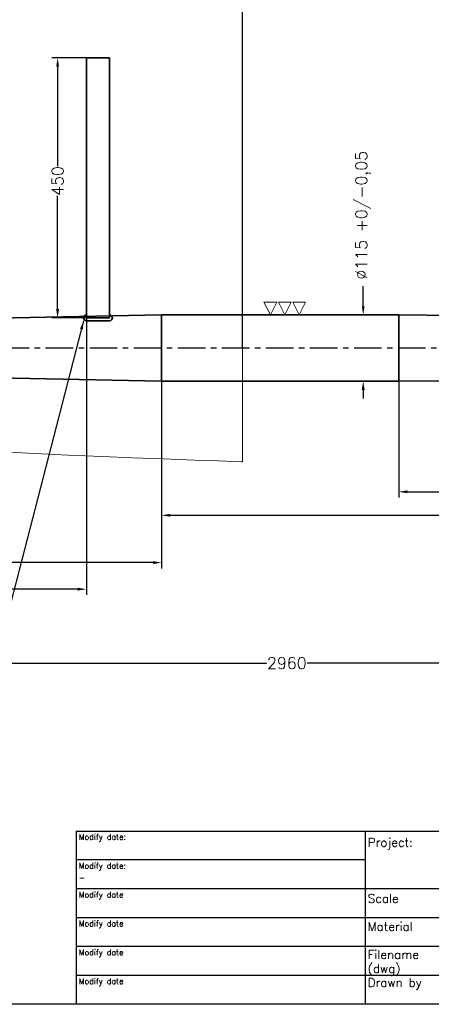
# Model space of a CAD drawing. Extents: x -3705 to 390, y -788 to 1862.
# Tile 2 of 5: x -1658 to -946, y -738 to 967. Entities that reach past the tile are written whole.
import ezdxf

# ---------------------------------------------------------------- set-up
doc = ezdxf.new("R2010")
doc.units = 0
doc.header["$LTSCALE"] = 1.5
doc.header["$PDMODE"] = 2
doc.header["$PDSIZE"] = 5
doc.linetypes.add('CENTER', pattern=[50.8, 31.75, -6.35, 6.35, -6.35])
doc.layers.get('DEFPOINTS').update_dxf_attribs({"linetype": 'CONTINUOUS'})
for name, color, linetype, lineweight in [('Blade', 1, 'CONTINUOUS', 15), ('DIMS', 7, 'CONTINUOUS', 15), ('STOCK', 5, 'CONTINUOUS', 35)]:
    doc.layers.add(name, color=color, linetype=linetype, lineweight=lineweight)
doc.layers.add('CENTER', color=9, linetype='CENTER')
doc.layers.add('RAMME', color=7, linetype='CONTINUOUS')
doc.styles.add('ROMANS', font='romans')
doc.dimstyles.new('Text 20', dxfattribs={"dimtxt": 20, "dimasz": 15, "dimexe": 10, "dimexo": 0, "dimgap": 0, "dimtad": 0, "dimdsep": 46, "dimtxsty": 'ROMANS', "dimcen": 10, "dimazin": 2, "dimtfac": 0.65, "dimtofl": 0, "dimtmove": 0, "dimatfit": 0, "dimfxl": 0, "dimtolj": 1, "dimarcsym": 0})

# ---------------------------------------------------------------- blocks, each defined once
blk = doc.blocks.new('*D9')
at = {"layer": 'DEFPOINTS', "color": 0, "transparency": 16777216}
for p in [(-2772, 368.5), (188, 139.7), (188, -147.1)]:
    blk.add_point(p, dxfattribs=at)
at = {"layer": 'DIMS', "color": 0, "lineweight": -2, "transparency": 16777216}
for p, q in [((-2772, 368.5), (-2772, -157.1)), ((188, 139.7), (188, -157.1)), ((-2757, -147.1), (-1230.7, -147.1)), ((173, -147.1), (-1160.3, -147.1))]:
    blk.add_line(p, q, dxfattribs=at)
at = {"layer": 'DIMS', "color": 0, "transparency": 16777216}
for points in [[(-2757, -144.6), (-2757, -149.6), (-2772, -147.1)], [(173, -144.6), (173, -149.6), (188, -147.1)]]:
    blk.add_solid(points, dxfattribs=at)
at = {"layer": 'DIMS', "color": 0, "transparency": 16777216, "insert": (-1195.5, -147.1), "char_height": 20, "attachment_point": 5, "style": 'ROMANS'}
blk.add_mtext('\\A1;2960', dxfattribs=at)
blk = doc.blocks.new('*D10')
at = {"layer": 'DEFPOINTS', "color": 0, "transparency": 16777216}
for p in [(188, 358.5), (-1002, 341), (-1002, 149.7)]:
    blk.add_point(p, dxfattribs=at)
at = {"layer": 'DIMS', "color": 0, "lineweight": -2, "transparency": 16777216}
for p, q in [((188, 358.5), (188, 139.7)), ((-1002, 341), (-1002, 139.7)), ((-987, 149.7), (-786.1, 149.7)), ((173, 149.7), (-718.5, 149.7))]:
    blk.add_line(p, q, dxfattribs=at)
at = {"layer": 'DIMS', "color": 0, "transparency": 16777216}
for points in [[(-987, 152.2), (-987, 147.2), (-1002, 149.7)], [(173, 152.2), (173, 147.2), (188, 149.7)]]:
    blk.add_solid(points, dxfattribs=at)
at = {"layer": 'DIMS', "color": 0, "transparency": 16777216, "insert": (-752.3, 149.7), "char_height": 20, "attachment_point": 5, "style": 'ROMANS'}
blk.add_mtext('\\A1;1190', dxfattribs=at)
blk = doc.blocks.new('SLETDREJ')
at = {"layer": 'DIMS'}
for p, q in [((-14, 22), (-36, 22)), ((-36, 22), (-25, 0)), ((-14, 22), (-25, 0)), ((-11, 22), (0, 0)), ((11, 22), (-11, 22)), ((11, 22), (0, 0)), ((14, 22), (25, 0)), ((36, 22), (14, 22)), ((36, 22), (25, 0))]:
    blk.add_line(p, q, dxfattribs=at)
blk = doc.blocks.new('*D11')
at = {"layer": 'DEFPOINTS', "color": 0, "transparency": 16777216}
for p in [(-1031.8, 456), (-1063.4, 341), (-1063.4, 341)]:
    blk.add_point(p, dxfattribs=at)
at = {"layer": 'DIMS', "color": 0, "lineweight": -2, "transparency": 16777216}
for p, q in [((-1063.4, 471), (-1063.4, 505.8)), ((-1031.8, 456), (-1073.4, 456)), ((-1063.4, 341), (-1073.4, 341)), ((-1063.4, 326), (-1063.4, 311))]:
    blk.add_line(p, q, dxfattribs=at)
at = {"layer": 'DIMS', "color": 0, "transparency": 16777216}
for points in [[(-1065.9, 471), (-1060.9, 471), (-1063.4, 456)], [(-1065.9, 326), (-1060.9, 326), (-1063.4, 341)]]:
    blk.add_solid(points, dxfattribs=at)
at = {"layer": 'DIMS', "color": 0, "transparency": 16777216, "insert": (-1063.4, 628.6), "char_height": 20, "attachment_point": 5, "rotation": 90, "style": 'ROMANS'}
blk.add_mtext('\\A1;%%C115 +0/-0,05', dxfattribs=at)
blk = doc.blocks.new('*D17')
at = {"layer": 'DEFPOINTS', "color": 0, "transparency": 16777216}
for p in [(188, 358.5), (-1412, 341), (-1412, 109)]:
    blk.add_point(p, dxfattribs=at)
at = {"layer": 'DIMS', "color": 0, "lineweight": -2, "transparency": 16777216}
for p, q in [((188, 358.5), (188, 99)), ((-1412, 341), (-1412, 99)), ((-1397, 109), (-926.8, 109)), ((173, 109), (-859.2, 109))]:
    blk.add_line(p, q, dxfattribs=at)
at = {"layer": 'DIMS', "color": 0, "transparency": 16777216}
for points in [[(-1397, 111.5), (-1397, 106.5), (-1412, 109)], [(173, 111.5), (173, 106.5), (188, 109)]]:
    blk.add_solid(points, dxfattribs=at)
at = {"layer": 'DIMS', "color": 0, "transparency": 16777216, "insert": (-893, 109), "char_height": 20, "attachment_point": 5, "style": 'ROMANS'}
blk.add_mtext('\\A1;1600', dxfattribs=at)
blk = doc.blocks.new('*D18')
at = {"layer": 'DEFPOINTS', "color": 0, "transparency": 16777216}
for p in [(-1272, 1098), (188, 438.5), (-1272, 398.5)]:
    blk.add_point(p, dxfattribs=at)
at = {"layer": 'DIMS', "color": 0, "lineweight": -2, "transparency": 16777216}
for p, q in [((-1272, 398.5), (-1272, 1108)), ((-1257, 1098), (-717.3, 1098)), ((173, 1098), (-649.7, 1098)), ((188, 438.5), (188, 1108))]:
    blk.add_line(p, q, dxfattribs=at)
at = {"layer": 'DIMS', "color": 0, "transparency": 16777216}
for points in [[(-1257, 1100.5), (-1257, 1095.5), (-1272, 1098)], [(173, 1100.5), (173, 1095.5), (188, 1098)]]:
    blk.add_solid(points, dxfattribs=at)
at = {"layer": 'DIMS', "color": 0, "transparency": 16777216, "insert": (-683.5, 1098), "char_height": 20, "attachment_point": 5, "style": 'ROMANS'}
blk.add_mtext('\\A1;1460', dxfattribs=at)
blk = doc.blocks.new('*D22')
at = {"layer": 'DEFPOINTS', "color": 0, "transparency": 16777216}
for p in [(-1502, 901), (-1592, 451), (-1502, 451)]:
    blk.add_point(p, dxfattribs=at)
at = {"layer": 'DIMS', "color": 0, "lineweight": -2, "transparency": 16777216}
for p, q in [((-1502, 901), (-1602, 901)), ((-1592, 886), (-1592, 713.7)), ((-1592, 466), (-1592, 662.3)), ((-1502, 451), (-1602, 451))]:
    blk.add_line(p, q, dxfattribs=at)
at = {"layer": 'DIMS', "color": 0, "transparency": 16777216}
for points in [[(-1594.5, 886), (-1589.5, 886), (-1592, 901)], [(-1594.5, 466), (-1589.5, 466), (-1592, 451)]]:
    blk.add_solid(points, dxfattribs=at)
at = {"layer": 'DIMS', "color": 0, "transparency": 16777216, "insert": (-1592, 688), "char_height": 20, "attachment_point": 5, "rotation": 90, "style": 'ROMANS'}
blk.add_mtext('\\A1;450', dxfattribs=at)
blk = doc.blocks.new('*D23')
at = {"layer": 'DEFPOINTS', "color": 0, "transparency": 16777216}
for p in [(-3065.4, 722.9), (-2954.1, 521.6), (-2768.5, 426), (-3131, 398.5), (340, 398.5)]:
    blk.add_point(p, dxfattribs=at)
at = {"layer": 'DIMS', "color": 0, "lineweight": -2, "transparency": 16777216}
for start, end in [(138.4928, 152.8386), (162.1614, 176.5072)]:
    blk.add_arc((-2741, 398.5), 246.1, start, end, dxfattribs=at)
at = {"layer": 'DIMS', "color": 0, "transparency": 16777216}
for points in [[(-2927.1, 563.3), (-2923.5, 559.9), (-2915, 572.5)], [(-2984.1, 413.4), (-2989.1, 413.6), (-2987.1, 398.5)]]:
    blk.add_solid(points, dxfattribs=at)
at = {"layer": 'DIMS', "color": 0, "transparency": 16777216, "insert": (-2968.4, 492.7), "char_height": 20, "attachment_point": 5, "rotation": 67.5, "style": 'ROMANS'}
blk.add_mtext('\\A1;45°', dxfattribs=at)
blk = doc.blocks.new('*D26')
at = {"layer": 'DEFPOINTS', "color": 0, "transparency": 16777216}
for p in [(-1542, 451), (-2772, 368.5), (-1542, -19)]:
    blk.add_point(p, dxfattribs=at)
at = {"layer": 'DIMS', "color": 0, "lineweight": -2, "transparency": 16777216}
for p, q in [((-1542, 451), (-1542, -29)), ((-2772, 368.5), (-2772, -29)), ((-2757, -19), (-1860.8, -19)), ((-1557, -19), (-1793.2, -19))]:
    blk.add_line(p, q, dxfattribs=at)
at = {"layer": 'DIMS', "color": 0, "transparency": 16777216}
for points in [[(-2757, -16.5), (-2757, -21.5), (-2772, -19)], [(-1557, -16.5), (-1557, -21.5), (-1542, -19)]]:
    blk.add_solid(points, dxfattribs=at)
at = {"layer": 'DIMS', "color": 0, "transparency": 16777216, "insert": (-1827, -19), "char_height": 20, "attachment_point": 5, "style": 'ROMANS'}
blk.add_mtext('\\A1;1230', dxfattribs=at)
blk = doc.blocks.new('*D27')
at = {"layer": 'DEFPOINTS', "color": 0, "transparency": 16777216}
for p in [(-2772, 368.5), (-1412, 341), (-1412, 27)]:
    blk.add_point(p, dxfattribs=at)
at = {"layer": 'DIMS', "color": 0, "lineweight": -2, "transparency": 16777216}
for p, q in [((-2772, 368.5), (-2772, 17)), ((-1412, 341), (-1412, 17)), ((-2757, 27), (-1970.8, 27)), ((-1427, 27), (-1903.2, 27))]:
    blk.add_line(p, q, dxfattribs=at)
at = {"layer": 'DIMS', "color": 0, "transparency": 16777216}
for points in [[(-2757, 29.5), (-2757, 24.5), (-2772, 27)], [(-1427, 29.5), (-1427, 24.5), (-1412, 27)]]:
    blk.add_solid(points, dxfattribs=at)
at = {"layer": 'DIMS', "color": 0, "transparency": 16777216, "insert": (-1937, 27), "char_height": 20, "attachment_point": 5, "style": 'ROMANS'}
blk.add_mtext('\\A1;1360', dxfattribs=at)
blk = doc.blocks.new('*D31')
at = {"layer": 'DEFPOINTS', "color": 0, "transparency": 16777216}
for p in [(-2772, 1101.5), (-2772, 398.5), (-1272, 398.5)]:
    blk.add_point(p, dxfattribs=at)
at = {"layer": 'DIMS', "color": 0, "lineweight": -2, "transparency": 16777216}
for p, q in [((-2772, 398.5), (-2772, 1111.5)), ((-1272, 398.5), (-1272, 1111.5)), ((-2757, 1101.5), (-2088.3, 1101.5)), ((-1287, 1101.5), (-2020.7, 1101.5))]:
    blk.add_line(p, q, dxfattribs=at)
at = {"layer": 'DIMS', "color": 0, "transparency": 16777216}
for points in [[(-2757, 1104), (-2757, 1099), (-2772, 1101.5)], [(-1287, 1104), (-1287, 1099), (-1272, 1101.5)]]:
    blk.add_solid(points, dxfattribs=at)
at = {"layer": 'DIMS', "color": 0, "transparency": 16777216, "insert": (-2054.5, 1101.5), "char_height": 20, "attachment_point": 5, "style": 'ROMANS'}
blk.add_mtext('\\A1;1500', dxfattribs=at)
blk = doc.blocks.new('HA545-blade')
at = {"layer": 'Blade'}
for p, q in [((0, 62), (0.1, 568.8)), ((0, 62), (0, -62)), ((0, -194.9), (0, -62))]:
    blk.add_line(p, q, dxfattribs=at)
blk.add_lwpolyline([(-2.1, -196.9), (-42.8, -195.4), (-83.3, -193.9), (-137, -191.9), (-190.2, -189.8), (-242.9, -187.7), (-301.5, -185.2), (-359.2, -182.6), (-415.9, -179.9)], dxfattribs=at)
blk.add_arc((-2, -194.9), 2, 268.0004, 359.9886, dxfattribs=at)

msp = doc.modelspace()

# ---------------------------------------------------------------- linework, layer by layer
at = {"layer": 'CENTER'}
msp.add_line((340, 398.5), (-3131, 398.5), dxfattribs=at)
at = {"layer": 'RAMME'}
for p, q in [((-1560, -438), (340, -438)), ((-1560, -438), (-1560, -738)), ((-1060, -438), (-1060, -738)), ((-1060, -488), (-1560, -488)), ((-160, -538), (-1560, -538)), ((-160, -588), (-1560, -588)), ((-160, -638), (-1560, -638)), ((-160, -688), (-1560, -688)), ((340, -738), (-3655, -738))]:
    msp.add_line(p, q, dxfattribs=at)
at = {"layer": 'STOCK'}
for p, q in [((-1542, 901), (-1542, 451)), ((-1502, 901), (-1542, 901)), ((-1502, 451), (-1502, 901)), ((-2772, 428.5), (-1412, 456)), ((-1502, 451), (-1542, 451)), ((-1542, 446), (-1502, 446)), ((-1002, 456), (-1412, 456)), ((-1412, 456), (-1412, 398.5)), ((-172, 448.5), (-1002, 456)), ((-1002, 456), (-1002, 398.5)), ((-1412, 341), (-1412, 398.5)), ((-1002, 341), (-1002, 398.5)), ((-1002, 341), (-1002, 398.5)), ((-2772, 368.5), (-1412, 341)), ((-172, 348.5), (-1002, 341)), ((-1002, 341), (-1412, 341))]:
    msp.add_line(p, q, dxfattribs=at)
for centre, start, end in [((-1542, 451), 90, 270), ((-1502, 451), 270, 90)]:
    msp.add_arc(centre, 5, start, end, dxfattribs=at)

# ---------------------------------------------------------------- block references
at = {"layer": 'Blade'}
msp.add_blockref('HA545-blade', (-1272, 398.5), dxfattribs=at)
at = {"layer": 'DIMS'}
msp.add_blockref('SLETDREJ', (-1199, 456), dxfattribs=at)

# ---------------------------------------------------------------- texts
at = {"layer": 'RAMME', "style": 'ROMANS'}
for s, height, p in [('Modify date:', 9.91423, (-1555.423, -453)), ('Project:', 15, (-1055.45, -465.074)), ('Modify date:', 9.91423, (-1555.423, -503)), ('-', 9.914, (-1555.423, -524)), ('Modify date', 9.91423, (-1555.423, -553)), ('Scale ', 15, (-1055.45, -562.217)), ('Modify date', 9.91423, (-1555.423, -603)), ('Material', 15, (-1055.45, -610.789)), ('Modify date', 9.91423, (-1555.423, -653)), ('Filename', 15, (-1055.45, -659.36)), ('(dwg)', 15, (-1055.45, -683.646)), ('Modify date', 9.91423, (-1555.423, -703)), ('Drawn by', 15, (-1055.45, -707.931))]:
    msp.add_text(s, height=height, dxfattribs=at).set_placement(p)

# ---------------------------------------------------------------- dimensions: what is measured, and where the dimension line sits
at = {"layer": 'DIMS'}
for base, p1, p2, picture, middle in [((-2772, 1101.5), (-1272, 398.5), (-2772, 398.5), '*D31', (-2054.5, 1101.5)), ((-1272, 1098), (188, 438.5), (-1272, 398.5), '*D18', (-683.5, 1098)), ((-1542, -19), (-2772, 368.5), (-1542, 451), '*D26', (-1827, -19)), ((188, -147.058), (-2772, 368.5), (188, 139.676), '*D9', (-1195.5, -147.058)), ((-1412, 27), (-2772, 368.5), (-1412, 341), '*D27', (-1937, 27)), ((-1412, 109), (188, 358.5), (-1412, 341), '*D17', (-893, 109)), ((-1002, 149.676), (188, 358.5), (-1002, 341), '*D10', (-752.31, 149.676))]:
    dim = msp.add_linear_dim(base=base, p1=p1, p2=p2, dimstyle='Text 20', dxfattribs=at)
    dim.commit()
    dim.dimension.update_dxf_attribs({"geometry": picture, "text_midpoint": middle, "dimtype": 160})
dim = msp.add_linear_dim(base=(-1592, 451), p1=(-1502, 901), p2=(-1502, 451), angle=90, dimstyle='Text 20', dxfattribs=at)
dim.commit()
dim.dimension.update_dxf_attribs({"geometry": '*D22', "text_midpoint": (-1592, 688), "dimtype": 160})
dim = msp.add_angular_dim_2l(base=(-2954.129, 521.55), line1=((-3065.449, 722.949), (-2768.464, 425.964)), line2=((340, 398.5), (-3131, 398.5)), dimstyle='Text 20', dxfattribs=at)
dim.commit()
dim.dimension.update_dxf_attribs({"geometry": '*D23', "text_midpoint": (-2968.367, 492.679)})
dim = msp.add_linear_dim(base=(-1063.411, 341), p1=(-1031.754, 456), p2=(-1063.411, 341), angle=90, text='%%C<> +0/-0,05', dimstyle='Text 20', dxfattribs=at)
dim.commit()
dim.dimension.update_dxf_attribs({"geometry": '*D11', "text_midpoint": (-1063.411, 628.643), "dimtype": 160})

# ---------------------------------------------------------------- leaders
at = {"layer": 'DIMS', "annotation_type": 0, "has_hookline": 1, "hookline_direction": 1, "text_width": 804.762}
msp.add_leader([(-1547, 446), (-1725.5, -245), (-1767, -245)], dimstyle='Text 20', override={"dimgap": 0, "dimtad": 0}, dxfattribs=at)

doc.saveas('drawing.dxf')
